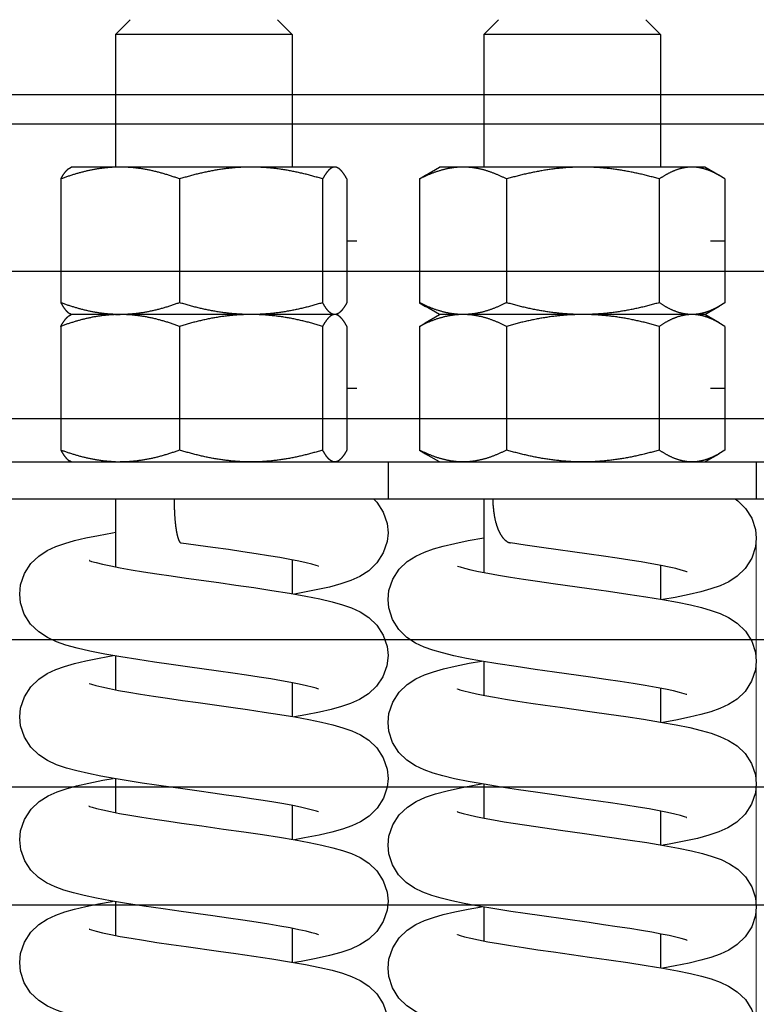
# Model space of a CAD drawing. Header units: millimetres. Extents: x 132157 to 155303, y 33763 to 45643.
# Tile 75 of 256: x 140717 to 140750, y 40579 to 40624. Entities that reach past the tile are written whole.
import ezdxf

# ---------------------------------------------------------------- set-up
doc = ezdxf.new("R2010")
doc.units = ezdxf.units.MM
doc.header["$LTSCALE"] = 20
doc.header["$PDMODE"] = 35
doc.header["$PDSIZE"] = 10
doc.linetypes.add('ČERCHOVANÁ2', pattern=[12.7, 6.35, -3.175, 0, -3.175])
doc.linetypes.add('ČÁRKOVANÁ2', pattern=[9.525, 6.35, -3.175])
for name, color, linetype in [('KOTY', 7, 'Continuous'), ('PŘEJEZD', 7, 'ČÁRKOVANÁ2'), ('ROŠT', 96, 'Continuous')]:
    doc.layers.add(name, color=color, linetype=linetype)
doc.layers.add('OSY', color=1, linetype='ČERCHOVANÁ2', lineweight=9)
doc.styles.get("Standard").update_dxf_attribs({"font": 'arial.ttf'})
doc.dimstyles.get("Standard").update_dxf_attribs({"dimscale": 20, "dimtxt": 3, "dimasz": 3, "dimexe": 1, "dimexo": 0, "dimgap": 1.5, "dimtad": 1, "dimdsep": 46, "dimtxsty": 'Standard', "dimcen": 0, "dimdle": 1, "dimclrd": 256, "dimclre": 256, "dimclrt": 256, "dimaunit": 1, "dimadec": 0, "dimazin": 0, "dimtfac": 0.6, "dimtmove": 0, "dimatfit": 3, "dimfxl": 0, "dimtolj": 1, "dimarcsym": 0})

# ---------------------------------------------------------------- blocks, each defined once
blk = doc.blocks.new('*D529')
at = {"layer": 'Defpoints', "color": 0, "ltscale": 0.5}
for p in [(139486.503, 40683.925), (140853.17, 40683.925), (140853.17, 40069.259)]:
    blk.add_point(p, dxfattribs=at)
at = {"layer": 'KOTY', "lineweight": -2, "ltscale": 0.5}
for p, q in [((140853.17, 40683.925), (139466.503, 40683.925)), ((139486.503, 40129.259), (139486.503, 40623.925)), ((140853.17, 40069.259), (139466.503, 40069.259))]:
    blk.add_line(p, q, dxfattribs=at)
at = {"layer": 'KOTY', "ltscale": 0.5}
for points in [[(139476.503, 40623.925), (139496.503, 40623.925), (139486.503, 40683.925)], [(139476.503, 40129.259), (139496.503, 40129.259), (139486.503, 40069.259)]]:
    blk.add_solid(points, dxfattribs=at)
at = {"layer": 'KOTY', "ltscale": 0.5, "insert": (139418.543, 40376.592), "char_height": 60, "attachment_point": 5, "rotation": 90}
blk.add_mtext('\\A1;TYČ 922', dxfattribs=at)

msp = doc.modelspace()

# ---------------------------------------------------------------- linework, layer by layer
at = {"color": 4, "linetype": 'Continuous'}
for p, q in [((140323.9347, 40620.5924), (141157.268, 40620.5924)), ((140323.9347, 40619.259), (141157.268, 40619.259))]:
    msp.add_line(p, q, dxfattribs=at)
at = {"layer": 'OSY', "ltscale": 0.5}
msp.add_line((140749.8365, 34309.2588), (140749.8365, 40699.2588), dxfattribs=at)
at = {"layer": 'PŘEJEZD', "ltscale": 0.5}
for p, q in [((140721.5032, 40623.9702), (140720.8366, 40623.3035)), ((140728.1697, 40623.9702), (140728.8364, 40623.3035)), ((140738.1699, 40623.9702), (140737.5032, 40623.3035)), ((140744.8364, 40623.9702), (140745.503, 40623.3035)), ((140720.8365, 40623.3036), (140720.8365, 40617.3036)), ((140728.8365, 40623.3036), (140720.8365, 40623.3036)), ((140728.8365, 40623.3036), (140728.8365, 40617.3036)), ((140737.5031, 40623.3036), (140737.5031, 40617.3036)), ((140745.5031, 40623.3036), (140737.5031, 40623.3036)), ((140745.5031, 40623.3036), (140745.5031, 40617.3036)), ((140718.7501, 40617.2537), (140718.8365, 40617.3036)), ((140730.8364, 40617.3036), (140718.8365, 40617.3036)), ((140730.9229, 40617.2537), (140730.8365, 40617.3036)), ((140734.8583, 40616.9313), (140735.5031, 40617.3036)), ((140747.5031, 40617.3036), (140735.5032, 40617.3036)), ((140748.148, 40616.9313), (140747.5031, 40617.3036)), ((140734.5977, 40616.7677), (140734.8627, 40616.9338)), ((140748.4085, 40616.7677), (140748.1436, 40616.9338)), ((140718.3631, 40616.7677), (140718.3631, 40611.1728)), ((140723.7378, 40616.7677), (140723.7378, 40611.1728)), ((140730.2112, 40616.7677), (140730.2112, 40611.1728)), ((140731.3099, 40616.7677), (140731.3099, 40611.1728)), ((140734.5977, 40616.7677), (140734.5977, 40611.1728)), ((140738.5368, 40616.7677), (140738.5368, 40611.1728)), ((140745.4422, 40616.7677), (140745.4422, 40611.1728)), ((140748.4085, 40616.7677), (140748.4085, 40611.1728)), ((140731.3099, 40613.9703), (140731.7639, 40613.9703)), ((140747.7642, 40613.9703), (140748.4313, 40613.9703)), ((140734.5977, 40611.1728), (140734.8627, 40611.0067)), ((140735.5031, 40610.6369), (140734.8583, 40611.0092)), ((140747.5031, 40610.6369), (140748.148, 40611.0092)), ((140748.4085, 40611.1728), (140748.1436, 40611.0067)), ((140718.8365, 40610.6369), (140718.7501, 40610.6868)), ((140718.7501, 40610.587), (140718.8365, 40610.6369)), ((140730.8364, 40610.6369), (140718.8365, 40610.6369)), ((140730.8365, 40610.6369), (140730.9229, 40610.6868)), ((140730.9229, 40610.587), (140730.8365, 40610.6369)), ((140734.8583, 40610.2646), (140735.5031, 40610.6369)), ((140747.5031, 40610.6369), (140735.5032, 40610.6369)), ((140748.148, 40610.2646), (140747.5031, 40610.6369)), ((140718.3631, 40610.101), (140718.3631, 40604.5062)), ((140723.7378, 40610.101), (140723.7378, 40604.5062)), ((140730.2112, 40610.101), (140730.2112, 40604.5062)), ((140731.3099, 40610.101), (140731.3099, 40604.5062)), ((140734.5977, 40610.101), (140734.8627, 40610.2672)), ((140734.5977, 40610.101), (140734.5977, 40604.5062)), ((140738.5368, 40610.101), (140738.5368, 40604.5062)), ((140745.4422, 40610.101), (140745.4422, 40604.5062)), ((140748.4085, 40610.101), (140748.1436, 40610.2672)), ((140748.4085, 40610.101), (140748.4085, 40604.5062)), ((140731.3099, 40607.3036), (140731.7639, 40607.3036)), ((140747.7642, 40607.3036), (140748.4313, 40607.3036)), ((140734.5977, 40604.5062), (140734.8627, 40604.34)), ((140735.5031, 40603.9703), (140734.8583, 40604.3426)), ((140747.5031, 40603.9703), (140748.148, 40604.3426)), ((140748.4085, 40604.5062), (140748.1436, 40604.34)), ((140699.8365, 40603.9703), (140799.8365, 40603.9703)), ((140718.8365, 40603.9703), (140718.7501, 40604.0202)), ((140730.8365, 40603.9703), (140730.9229, 40604.0202)), ((140733.1698, 40603.9703), (140733.1698, 40602.3036)), ((140749.8365, 40603.9703), (140749.8365, 40602.3036)), ((140699.8365, 40602.3036), (140799.8365, 40602.3036)), ((140720.8365, 40602.3036), (140720.8365, 40599.2239)), ((140737.5031, 40602.3036), (140737.5031, 40598.9735)), ((140742.2707, 40599.802), (140740.1215, 40600.1033)), ((140728.8365, 40599.5413), (140728.8365, 40598.0108)), ((140745.5031, 40599.2915), (140745.5031, 40597.7607)), ((140720.8365, 40595.1993), (140720.8365, 40593.6684)), ((140737.5031, 40594.9481), (140737.5031, 40593.4176)), ((140728.8365, 40593.9863), (140728.8365, 40592.4557)), ((140745.5031, 40593.7353), (140745.5031, 40592.206)), ((140720.8365, 40589.6428), (140720.8365, 40588.1131)), ((140737.5031, 40589.3922), (140737.5031, 40587.862)), ((140728.8365, 40588.4312), (140728.8365, 40586.9003)), ((140745.5031, 40588.1805), (140745.5031, 40586.6498)), ((140720.8365, 40584.0883), (140720.8365, 40582.5579)), ((140737.5031, 40583.838), (140737.5031, 40582.3075)), ((140742.2738, 40583.1356), (140740.1256, 40583.4367)), ((140728.8365, 40582.8753), (140728.8365, 40581.3448)), ((140745.5031, 40582.6255), (140745.5031, 40581.0947))]:
    msp.add_line(p, q, dxfattribs=at)
for points in [[(140732.5163, 40602.3036), (140732.659, 40602.1492), (140732.9526, 40601.6968), (140733.1284, 40601.1793), (140733.1698, 40600.7711)], [(140748.8823, 40602.3036), (140749.0007, 40602.2146), (140749.3516, 40601.8673), (140749.6307, 40601.4226), (140749.7973, 40600.9179), (140749.8365, 40600.5207)], [(140716.5031, 40597.9934), (140716.5459, 40598.4081), (140716.7223, 40598.9233), (140717.0124, 40599.3697), (140717.3703, 40599.712), (140717.7513, 40599.9582), (140718.1377, 40600.1386), (140718.543, 40600.2832), (140718.9896, 40600.411), (140719.4957, 40600.5319), (140720.0663, 40600.6497), (140720.6958, 40600.7651), (140720.8365, 40600.7886)], [(140733.1698, 40600.7715), (140733.1297, 40600.3698), (140732.9567, 40599.8543), (140732.6663, 40599.4021), (140732.2984, 40599.0497), (140731.898, 40598.794), (140731.4861, 40598.6068), (140731.0399, 40598.4538), (140730.5245, 40598.3138), (140729.9238, 40598.1788), (140729.246, 40598.0476), (140728.9331, 40597.9937)], [(140730.0116, 40599.2614), (140730.0283, 40599.253), (140730.0202, 40599.2557), (140729.9171, 40599.2907), (140729.7289, 40599.3447), (140729.4646, 40599.4102), (140729.1314, 40599.4832), (140728.7347, 40599.5614), (140728.2791, 40599.6436), (140727.7691, 40599.7291), (140727.2096, 40599.8174), (140726.6035, 40599.9085), (140725.9494, 40600.0034), (140725.2461, 40600.1028), (140723.8063, 40600.3041)], [(140733.1698, 40597.743), (140733.2109, 40598.1495), (140733.3856, 40598.6658), (140733.6779, 40599.118), (140734.0419, 40599.4655), (140734.4298, 40599.7142), (140734.8205, 40599.8947), (140735.2259, 40600.0379), (140735.6727, 40600.1649), (140736.1889, 40600.2874), (140736.7962, 40600.4114), (140737.4999, 40600.5385), (140737.5031, 40600.539)], [(140740.1215, 40600.1033), (140739.3692, 40600.2113), (140738.7204, 40600.3077)], [(140749.8365, 40600.5211), (140749.7979, 40600.127), (140749.6271, 40599.6116), (140749.3382, 40599.158), (140748.9754, 40598.8073), (140748.5864, 40598.5553), (140748.1939, 40598.3727), (140747.7856, 40598.2278), (140747.3302, 40598.0984), (140746.796, 40597.9721), (140746.1616, 40597.8434), (140745.6045, 40597.7438)], [(140719.6566, 40599.506), (140719.6467, 40599.5109), (140719.6516, 40599.5097), (140719.7601, 40599.4729), (140719.9645, 40599.4149), (140720.255, 40599.344), (140720.6223, 40599.2652), (140721.0571, 40599.1814), (140721.553, 40599.094), (140722.105, 40599.0035), (140722.7078, 40598.9103), (140723.3558, 40598.8145), (140724.0429, 40598.7162)], [(140746.7022, 40598.9992), (140746.694, 40599.0025), (140746.6068, 40599.033), (140746.4372, 40599.083), (140746.1951, 40599.1448), (140745.8892, 40599.2136), (140745.5247, 40599.2875), (140745.1049, 40599.3653), (140744.6324, 40599.4464), (140744.1097, 40599.5307), (140743.5395, 40599.6181), (140742.9252, 40599.7085), (140742.2707, 40599.802)], [(140736.3197, 40599.2573), (140736.3106, 40599.2618), (140736.322, 40599.2579), (140736.4326, 40599.2207), (140736.6319, 40599.1642), (140736.9118, 40599.0958), (140737.266, 40599.0195), (140737.6886, 40598.9375), (140738.1733, 40598.8515), (140738.713, 40598.7625), (140739.3006, 40598.6711), (140739.9406, 40598.576), (140740.6449, 40598.4749)], [(140724.0429, 40598.7162), (140725.5083, 40598.511), (140726.2859, 40598.4016), (140727.0974, 40598.2847), (140727.9205, 40598.1606), (140728.7146, 40598.0325), (140729.4448, 40597.9029), (140730.0882, 40597.7737), (140730.6367, 40597.6454), (140731.1041, 40597.5137), (140731.519, 40597.3675), (140731.9141, 40597.1846), (140732.3041, 40596.9332), (140732.6667, 40596.5846), (140732.956, 40596.1344), (140733.1289, 40595.6213), (140733.1698, 40595.2157)], [(140740.6449, 40598.4749), (140742.2734, 40598.2469), (140743.1499, 40598.1231), (140744.0181, 40597.9967), (140744.8434, 40597.87), (140745.5973, 40597.7451), (140746.2679, 40597.6226), (140746.8543, 40597.5016), (140747.36, 40597.3803), (140747.7994, 40597.2543), (140748.1968, 40597.1126), (140748.5837, 40596.9326), (140748.9764, 40596.6784), (140749.3442, 40596.3211), (140749.6331, 40595.8621), (140749.7997, 40595.35), (140749.8365, 40594.9653)], [(140725.4932, 40594.5127), (140724.0935, 40594.7085), (140723.3589, 40594.8119), (140722.6076, 40594.9202), (140721.8467, 40595.0344), (140721.0867, 40595.1557), (140720.3534, 40595.2834), (140719.683, 40595.4149), (140719.0973, 40595.5488), (140718.5984, 40595.6867), (140718.1643, 40595.838), (140717.7594, 40596.0247), (140717.3639, 40596.2802), (140717, 40596.6324), (140716.7128, 40597.0837), (140716.5423, 40597.5967), (140716.5031, 40597.9939)], [(140742.3274, 40594.2387), (140740.7019, 40594.4663), (140739.8295, 40594.5895), (140738.9667, 40594.7153), (140738.1467, 40594.8414), (140737.3967, 40594.9658), (140736.7291, 40595.0879), (140736.1445, 40595.2089), (140735.6398, 40595.3302), (140735.2011, 40595.4564), (140734.8042, 40595.5983), (140734.4178, 40595.7787), (140734.026, 40596.0334), (140733.6593, 40596.3911), (140733.3712, 40596.8508), (140733.2054, 40597.3648), (140733.1698, 40597.7434)], [(140716.5031, 40592.4381), (140716.5434, 40592.8407), (140716.7153, 40593.3535), (140717.0035, 40593.8038), (140717.3635, 40594.1514), (140717.7481, 40594.4012), (140718.1357, 40594.5825), (140718.537, 40594.726), (140718.979, 40594.8529), (140719.4928, 40594.976), (140720.1042, 40595.1017), (140720.738, 40595.2164)], [(140733.1698, 40595.2162), (140733.1166, 40594.7534), (140732.9324, 40594.25), (140732.6467, 40593.8235), (140732.2806, 40593.4808), (140731.8779, 40593.2281), (140731.4763, 40593.0476), (140731.0634, 40592.9056), (140730.6053, 40592.7786), (140730.0743, 40592.6552), (140729.452, 40592.5304), (140728.9372, 40592.4389)], [(140733.1698, 40592.1877), (140733.2103, 40592.5915), (140733.383, 40593.1051), (140733.6725, 40593.5561), (140734.0348, 40593.9046), (140734.4229, 40594.1552), (140734.8146, 40594.337), (140735.2222, 40594.4814), (140735.6768, 40594.6106), (140736.2093, 40594.7365), (140736.8408, 40594.8646), (140737.4016, 40594.965)], [(140749.8365, 40594.9658), (140749.7972, 40594.5684), (140749.624, 40594.0499), (140749.3318, 40593.595), (140748.9669, 40593.2453), (140748.5777, 40592.9953), (140748.1857, 40592.8141), (140747.7791, 40592.6704), (140747.3306, 40592.5432), (140746.8118, 40592.4202), (140746.2009, 40592.2956), (140745.6034, 40592.1879)], [(140730.017, 40593.7033), (140730.0264, 40593.6986), (140730.0223, 40593.6996), (140729.9212, 40593.7341), (140729.7348, 40593.7878), (140729.477, 40593.852), (140729.1569, 40593.9225), (140728.7799, 40593.9975), (140728.3497, 40594.076), (140727.869, 40594.1575), (140727.3401, 40594.2419), (140726.7655, 40594.3292), (140726.1482, 40594.4195), (140725.4932, 40594.5127)], [(140746.6877, 40593.4509), (140746.6965, 40593.4466), (140746.6826, 40593.4516), (140746.5688, 40593.4896), (140746.3664, 40593.5466), (140746.0834, 40593.6155), (140745.7259, 40593.6923), (140745.2996, 40593.7746), (140744.8108, 40593.8611), (140744.2668, 40593.9506), (140743.6748, 40594.0424), (140743.0322, 40594.1376), (140742.3274, 40594.2387)], [(140719.6537, 40593.9521), (140719.6448, 40593.9564), (140719.6529, 40593.9538), (140719.7586, 40593.9181), (140719.9522, 40593.8628), (140720.2238, 40593.7958), (140720.5668, 40593.7212), (140720.9762, 40593.6411), (140721.4476, 40593.5567), (140721.9768, 40593.4687), (140722.5593, 40593.3775), (140723.1902, 40593.2833), (140723.8638, 40593.1862), (140724.5731, 40593.0863), (140726.0631, 40592.8778)], [(140736.3216, 40593.7011), (140736.3125, 40593.7056), (140736.3176, 40593.7042), (140736.4169, 40593.6703), (140736.6, 40593.6174), (140736.8564, 40593.5533), (140737.1771, 40593.4825), (140737.5579, 40593.4067), (140737.9962, 40593.3268), (140738.4902, 40593.2432), (140739.0386, 40593.1559), (140739.6378, 40593.0652), (140740.2816, 40592.9714), (140740.9627, 40592.8747)], [(140726.0631, 40592.8778), (140726.8181, 40592.77), (140727.561, 40592.6603), (140728.2782, 40592.5488), (140728.9573, 40592.4356), (140729.5887, 40592.3201), (140730.1628, 40592.2021), (140730.6727, 40592.0808), (140731.1226, 40591.9525), (140731.53, 40591.8078), (140731.918, 40591.6272), (140732.3002, 40591.3809), (140732.6591, 40591.0384), (140732.9499, 40590.5917), (140733.1269, 40590.076), (140733.1698, 40589.6604)], [(140740.9627, 40592.8747), (140742.4054, 40592.673), (140743.1619, 40592.5661), (140743.9393, 40592.4531), (140744.731, 40592.3324), (140745.5058, 40592.2056), (140746.2142, 40592.0777), (140746.8243, 40591.9529), (140747.3405, 40591.8301), (140747.7861, 40591.7031), (140748.1903, 40591.5599), (140748.5803, 40591.3792), (140748.9677, 40591.1299), (140749.3309, 40590.7819), (140749.6221, 40590.3299), (140749.7958, 40589.8147), (140749.8365, 40589.41)], [(140730.0184, 40588.1473), (140730.0269, 40588.143), (140730.0231, 40588.1439), (140729.9292, 40588.1762), (140729.7568, 40588.2265), (140729.5154, 40588.2876), (140729.2127, 40588.3554), (140728.8562, 40588.4276), (140728.4519, 40588.5026), (140728.0037, 40588.5798), (140727.5158, 40588.659), (140726.9922, 40588.7399), (140726.4368, 40588.8223), (140725.8541, 40588.9063), (140725.2485, 40588.9918), (140724.6251, 40589.079), (140723.989, 40589.1678), (140723.3445, 40589.2587), (140722.696, 40589.352), (140722.0489, 40589.4482), (140721.4091, 40589.5478), (140720.7835, 40589.6516), (140720.1823, 40589.76), (140719.6177, 40589.8735), (140719.0966, 40589.9936), (140718.6176, 40590.1255), (140718.1756, 40590.2782), (140717.761, 40590.4685), (140717.3634, 40590.7252), (140717.0023, 40591.0744), (140716.717, 40591.5196), (140716.5445, 40592.0306), (140716.5031, 40592.4385)], [(140742.0217, 40588.7265), (140740.5904, 40588.9265), (140739.8418, 40589.0324), (140739.0721, 40589.1443), (140738.2866, 40589.264), (140737.5142, 40589.3902), (140736.8014, 40589.5187), (140736.1808, 40589.6455), (140735.6571, 40589.7703), (140735.208, 40589.8988), (140734.8031, 40590.0434), (140734.4128, 40590.2261), (140734.0258, 40590.4782), (140733.665, 40590.8288), (140733.3778, 40591.2815), (140733.2081, 40591.7956), (140733.1698, 40592.1881)], [(140716.5031, 40586.8827), (140716.5432, 40587.2845), (140716.7184, 40587.8045), (140717.0167, 40588.2641), (140717.392, 40588.6179), (140717.7923, 40588.8694), (140718.1931, 40589.05), (140718.6119, 40589.194), (140719.0817, 40589.3239), (140719.6278, 40589.45), (140720.2648, 40589.5768), (140720.7367, 40589.66)], [(140733.1698, 40589.6609), (140733.1315, 40589.2685), (140732.9639, 40588.7586), (140732.6804, 40588.3087), (140732.3209, 40587.9565), (140731.9298, 40587.7005), (140731.5307, 40587.5138), (140731.1065, 40587.3637), (140730.6215, 40587.2274), (140730.0505, 40587.0948), (140729.3927, 40586.964), (140728.9366, 40586.8836)], [(140733.1698, 40586.6323), (140733.2133, 40587.0507), (140733.3895, 40587.5633), (140733.68, 40588.0098), (140734.0477, 40588.3592), (140734.4511, 40588.6149), (140734.87, 40588.8035), (140735.3249, 40588.9577), (140735.845, 40589.0974), (140736.4518, 40589.2325), (140737.1508, 40589.3665), (140737.4049, 40589.4099)], [(140749.8365, 40589.4105), (140749.7967, 40589.0103), (140749.6239, 40588.4943), (140749.3321, 40588.04), (140748.9605, 40587.6851), (140748.5548, 40587.4277), (140748.1367, 40587.2395), (140747.6857, 40587.0864), (140747.1725, 40586.9481), (140746.5759, 40586.8147), (140745.8858, 40586.6817), (140745.6026, 40586.6332)], [(140746.6831, 40587.8978), (140746.6926, 40587.8931), (140746.6897, 40587.8935), (140746.5905, 40587.9275), (140746.4054, 40587.981), (140746.1462, 40588.0456), (140745.8209, 40588.1174), (140745.4341, 40588.1942), (140744.9895, 40588.275), (140744.4899, 40588.3592), (140743.9384, 40588.4468), (140743.3393, 40588.5372), (140742.6983, 40588.6305), (140742.0217, 40588.7265)], [(140719.6547, 40588.3962), (140719.6397, 40588.4035), (140719.6622, 40588.395), (140719.7812, 40588.3558), (140719.9859, 40588.2986), (140720.2649, 40588.2311), (140720.6117, 40588.1567), (140721.0226, 40588.0771), (140721.4949, 40587.9932), (140722.0266, 40587.9053), (140722.6146, 40587.8137), (140723.2551, 40587.7185), (140723.825, 40587.6364)], [(140736.3027, 40588.1548), (140736.3119, 40588.1511), (140736.4005, 40588.1202), (140736.5749, 40588.0689), (140736.8249, 40588.0054), (140737.1426, 40587.9344), (140737.5203, 40587.8585), (140737.9508, 40587.7794), (140738.4265, 40587.6983), (140738.8343, 40587.6325)], [(140723.825, 40587.6364), (140724.751, 40587.5061), (140725.7303, 40587.3693), (140726.6431, 40587.24), (140727.4857, 40587.1163), (140728.2592, 40586.9965), (140728.967, 40586.8786), (140729.6061, 40586.7614), (140730.1731, 40586.6445), (140730.6716, 40586.5257), (140731.1131, 40586.4002), (140731.5178, 40586.2573), (140731.9078, 40586.0774), (140732.2951, 40585.8295), (140732.6594, 40585.4827), (140732.9528, 40585.0304), (140733.1284, 40584.5131), (140733.1698, 40584.1051)], [(140738.8344, 40587.6325), (140739.8521, 40587.4783), (140740.973, 40587.318), (140742.0593, 40587.1661), (140743.0833, 40587.022), (140744.0282, 40586.8845), (140744.8856, 40586.7526), (140745.65, 40586.6253), (140746.32, 40586.5019), (140746.9008, 40586.3805), (140747.4028, 40586.2584), (140747.8409, 40586.1303), (140748.239, 40585.9847), (140748.6227, 40585.8006), (140749.0012, 40585.5482), (140749.3519, 40585.2009), (140749.6308, 40584.7563), (140749.7973, 40584.2517), (140749.8365, 40583.8547)], [(140723.8111, 40583.6374), (140722.9971, 40583.753), (140722.1258, 40583.8812), (140721.3295, 40584.0053), (140720.6137, 40584.1259), (140719.979, 40584.244), (140719.4211, 40584.3613), (140718.9331, 40584.4804), (140718.5007, 40584.6069), (140718.1024, 40584.7524), (140717.7198, 40584.9357), (140717.3472, 40585.1826), (140717.0078, 40585.5124), (140716.7342, 40585.9294), (140716.5545, 40586.4286), (140716.5031, 40586.8832)], [(140738.725, 40583.641), (140738.0052, 40583.7534), (140737.2659, 40583.878), (140736.6197, 40583.9987), (140736.0587, 40584.1175), (140735.573, 40584.2372), (140735.1458, 40584.3636), (140734.7534, 40584.5085), (140734.3729, 40584.6928), (140733.9966, 40584.946), (140733.6473, 40585.2953), (140733.3703, 40585.7422), (140733.2066, 40586.2477), (140733.1698, 40586.6328)], [(140716.5031, 40581.3274), (140716.5459, 40581.7421), (140716.7223, 40582.2571), (140717.0123, 40582.7036), (140717.3701, 40583.0459), (140717.7511, 40583.2921), (140718.1375, 40583.4726), (140718.5427, 40583.6171), (140718.9893, 40583.7449), (140719.4953, 40583.8659), (140720.066, 40583.9836), (140720.6954, 40584.099), (140720.7343, 40584.1056)], [(140733.1698, 40584.1055), (140733.1297, 40583.7039), (140732.9568, 40583.1884), (140732.6664, 40582.7362), (140732.2986, 40582.3838), (140731.8983, 40582.1282), (140731.4864, 40581.9409), (140731.0405, 40581.788), (140730.5253, 40581.648), (140729.9248, 40581.513), (140729.2471, 40581.3818), (140728.9331, 40581.3277)], [(140733.1698, 40581.077), (140733.2109, 40581.4835), (140733.3856, 40581.9998), (140733.6779, 40582.452), (140734.0419, 40582.7995), (140734.4298, 40583.0482), (140734.8205, 40583.2287), (140735.2259, 40583.372), (140735.6728, 40583.4989), (140736.1891, 40583.6214), (140736.7966, 40583.7455), (140737.4029, 40583.8549)], [(140749.8365, 40583.8551), (140749.7978, 40583.4609), (140749.627, 40582.9453), (140749.3379, 40582.4917), (140748.975, 40582.1409), (140748.5859, 40581.889), (140748.1933, 40581.7064), (140747.7849, 40581.5616), (140747.3294, 40581.4322), (140746.7951, 40581.3059), (140746.1604, 40581.1772), (140745.6046, 40581.0778)], [(140730.0115, 40582.5954), (140730.0283, 40582.5871), (140730.0203, 40582.5896), (140729.9174, 40582.6246), (140729.7293, 40582.6786), (140729.4651, 40582.7441), (140729.1322, 40582.817), (140728.7357, 40582.8952), (140728.2804, 40582.9774), (140727.7708, 40583.0629), (140727.2117, 40583.1511), (140726.606, 40583.2421), (140725.9525, 40583.3369), (140725.2498, 40583.4363), (140723.8111, 40583.6374)], [(140740.1256, 40583.4367), (140739.3736, 40583.5446), (140738.7249, 40583.641)], [(140746.7022, 40582.3332), (140746.6941, 40582.3365), (140746.6071, 40582.3669), (140746.4377, 40582.4169), (140746.1959, 40582.4786), (140745.8903, 40582.5474), (140745.526, 40582.6212), (140745.1064, 40582.699), (140744.6342, 40582.7801), (140744.1118, 40582.8644), (140743.5419, 40582.9517), (140742.928, 40583.0421), (140742.2738, 40583.1356)], [(140719.6565, 40582.84), (140719.6467, 40582.8449), (140719.6516, 40582.8437), (140719.7601, 40582.8069), (140719.9643, 40582.7489), (140720.2548, 40582.678), (140720.6219, 40582.5993), (140721.0565, 40582.5155), (140721.5524, 40582.4281), (140722.1043, 40582.3376), (140722.707, 40582.2444), (140723.3549, 40582.1487), (140724.042, 40582.0503)], [(140736.3198, 40582.5913), (140736.3107, 40582.5958), (140736.322, 40582.5919), (140736.4328, 40582.5546), (140736.6323, 40582.4981), (140736.9125, 40582.4297), (140737.2671, 40582.3532), (140737.6903, 40582.2712), (140738.1758, 40582.185), (140738.7162, 40582.0959), (140739.3049, 40582.0044), (140739.946, 40581.9092), (140740.6517, 40581.808)], [(140724.042, 40582.0503), (140725.5073, 40581.8452), (140726.2846, 40581.7358), (140727.0959, 40581.6189), (140727.919, 40581.4948), (140728.7131, 40581.3667), (140729.4436, 40581.2371), (140730.0873, 40581.1079), (140730.6361, 40580.9795), (140731.1037, 40580.8478), (140731.5188, 40580.7016), (140731.914, 40580.5187), (140732.304, 40580.2673), (140732.6667, 40579.9187), (140732.956, 40579.4685), (140733.1289, 40578.9553), (140733.1698, 40578.5497)], [(140740.6517, 40581.808), (140742.2826, 40581.5796), (140743.1586, 40581.4559), (140744.0255, 40581.3296), (140744.8491, 40581.2031), (140745.6014, 40581.0784), (140746.2709, 40580.9561), (140746.8565, 40580.8351), (140747.3617, 40580.7139), (140747.8008, 40580.5878), (140748.1979, 40580.4462), (140748.5846, 40580.2662), (140748.977, 40580.012), (140749.3444, 40579.6548), (140749.6332, 40579.196), (140749.7997, 40578.6841), (140749.8365, 40578.2993)], [(140725.4927, 40577.8468), (140724.0927, 40578.0426), (140723.3582, 40578.1461), (140722.6067, 40578.2544), (140721.8458, 40578.3686), (140721.0857, 40578.4898), (140720.3524, 40578.6176), (140719.6822, 40578.7491), (140719.0967, 40578.8829), (140718.598, 40579.0208), (140718.1641, 40579.172), (140717.7593, 40579.3587), (140717.3638, 40579.6142), (140717, 40579.9664), (140716.7128, 40580.4177), (140716.5423, 40580.9308), (140716.5031, 40581.3279)], [(140742.3339, 40577.5718), (140740.7108, 40577.799), (140739.8381, 40577.9223), (140738.974, 40578.0482), (140738.1524, 40578.1745), (140737.401, 40578.299), (140736.7322, 40578.4213), (140736.1468, 40578.5424), (140735.6415, 40578.6637), (140735.2024, 40578.7899), (140734.8053, 40578.9318), (140734.4186, 40579.1123), (140734.0265, 40579.3669), (140733.6596, 40579.7248), (140733.3713, 40580.1847), (140733.2054, 40580.6989), (140733.1698, 40581.0774)]]:
    msp.add_lwpolyline(points, dxfattribs=at)
for centre, start, end in [((140721.0507, 40611.0424), 90.00205, 91.95818), ((140721.0507, 40616.8981), 268.04182, 269.99795), ((140721.0507, 40604.3757), 90.00205, 91.95818)]:
    msp.add_arc(centre, 6.2612, start, end, dxfattribs=at)
for points, knots in [([(140720.8367, 40617.2999), (140720.627, 40617.2928), (140720.2071, 40617.2572), (140719.5834, 40617.1445), (140718.9673, 40616.9801), (140718.5636, 40616.8423), (140718.3631, 40616.7677)], [0, 0, 0, 0, 0.2477445, 0.4966767, 0.7473598, 1, 1, 1, 1]), ([(140718.3631, 40616.7677), (140718.3939, 40616.8238), (140718.4549, 40616.9283), (140718.5522, 40617.0686), (140718.6504, 40617.1804), (140718.7228, 40617.2379), (140718.7591, 40617.2589)], [0, 0, 0, 0, 0.3012054, 0.5695118, 0.8022471, 1, 1, 1, 1]), ([(140723.7378, 40616.7677), (140723.5203, 40616.8486), (140723.0822, 40616.997), (140722.4125, 40617.1691), (140721.7342, 40617.2785), (140721.2779, 40617.3036), (140721.0505, 40617.3036)], [0, 0, 0, 0, 0.252772, 0.5034254, 0.752253, 1, 1, 1, 1]), ([(140726.9745, 40617.3036), (140726.7007, 40617.3036), (140726.1525, 40617.2786), (140725.3364, 40617.1695), (140724.5301, 40616.9977), (140724.0007, 40616.8489), (140723.7378, 40616.7677)], [0, 0, 0, 0, 0.2494911, 0.4992237, 0.749371, 1, 1, 1, 1]), ([(140730.2112, 40616.7677), (140729.9484, 40616.8489), (140729.419, 40616.9977), (140728.6127, 40617.1695), (140727.7966, 40617.2786), (140727.2484, 40617.3036), (140726.9745, 40617.3036)], [0, 0, 0, 0, 0.250629, 0.5007763, 0.750509, 1, 1, 1, 1]), ([(140730.7605, 40617.3036), (140730.7371, 40617.3036), (140730.6885, 40617.2969), (140730.6176, 40617.2678), (140730.5479, 40617.221), (140730.4791, 40617.1578), (140730.4108, 40617.0795), (140730.3166, 40616.9509), (140730.2529, 40616.8435), (140730.2112, 40616.7677)], [0, 0, 0, 0, 0.0880417, 0.181784, 0.2855455, 0.4018547, 0.5317266, 0.6751763, 1, 1, 1, 1]), ([(140730.9138, 40617.2589), (140730.8897, 40617.2729), (140730.8403, 40617.2953), (140730.7864, 40617.3036), (140730.7605, 40617.3036)], [0, 0, 0, 0, 0.518617, 1, 1, 1, 1]), ([(140731.3099, 40616.7677), (140731.2791, 40616.8238), (140731.218, 40616.9283), (140731.1208, 40617.0686), (140731.0225, 40617.1804), (140730.9502, 40617.2379), (140730.9138, 40617.2589)], [0, 0, 0, 0, 0.3012054, 0.5695118, 0.8022471, 1, 1, 1, 1]), ([(140736.5672, 40617.3036), (140736.4003, 40617.3036), (140736.0637, 40617.2782), (140735.5653, 40617.168), (140735.0742, 40616.9954), (140734.7559, 40616.848), (140734.5977, 40616.7677)], [0, 0, 0, 0, 0.2431488, 0.4896251, 0.741644, 1, 1, 1, 1]), ([(140738.5368, 40616.7677), (140738.3786, 40616.848), (140738.0603, 40616.9954), (140737.5692, 40617.168), (140737.0707, 40617.2782), (140736.7342, 40617.3036), (140736.5672, 40617.3036)], [0, 0, 0, 0, 0.258356, 0.5103749, 0.7568512, 1, 1, 1, 1]), ([(140741.9895, 40617.3036), (140741.6974, 40617.3036), (140741.113, 40617.2786), (140740.2427, 40617.1696), (140739.3827, 40616.9979), (140738.8174, 40616.849), (140738.5368, 40616.7677)], [0, 0, 0, 0, 0.2499686, 0.4999503, 0.7499602, 1, 1, 1, 1]), ([(140745.4422, 40616.7677), (140745.1616, 40616.849), (140744.5963, 40616.9979), (140743.7363, 40617.1696), (140742.866, 40617.2786), (140742.2815, 40617.3036), (140741.9895, 40617.3036)], [0, 0, 0, 0, 0.2500398, 0.5000497, 0.7500314, 1, 1, 1, 1]), ([(140746.9254, 40617.3036), (140746.7994, 40617.3036), (140746.5432, 40617.2777), (140746.1665, 40617.1664), (140745.7968, 40616.9931), (140745.56, 40616.8471), (140745.4422, 40616.7677)], [0, 0, 0, 0, 0.2362441, 0.4792858, 0.7334344, 1, 1, 1, 1]), ([(140748.1436, 40616.9338), (140748.0459, 40616.9902), (140747.8495, 40617.0929), (140747.5449, 40617.2118), (140747.2364, 40617.2865), (140747.0282, 40617.3036), (140746.9254, 40617.3036)], [0, 0, 0, 0, 0.2628568, 0.5156801, 0.760224, 1, 1, 1, 1]), ([(140718.3631, 40611.1728), (140718.3939, 40611.1167), (140718.4549, 40611.0122), (140718.5522, 40610.8719), (140718.6504, 40610.7601), (140718.7228, 40610.7026), (140718.7591, 40610.6816)], [0, 0, 0, 0, 0.3012054, 0.5695118, 0.8022471, 1, 1, 1, 1]), ([(140720.8367, 40610.6406), (140720.627, 40610.6477), (140720.2071, 40610.6833), (140719.5834, 40610.796), (140718.9673, 40610.9604), (140718.5636, 40611.0982), (140718.3631, 40611.1728)], [0, 0, 0, 0, 0.2477445, 0.4966767, 0.7473598, 1, 1, 1, 1]), ([(140723.7378, 40611.1728), (140723.5203, 40611.0919), (140723.0822, 40610.9435), (140722.4125, 40610.7715), (140721.7342, 40610.6621), (140721.2779, 40610.6369), (140721.0505, 40610.6369)], [0, 0, 0, 0, 0.252772, 0.5034254, 0.752253, 1, 1, 1, 1]), ([(140726.9745, 40610.6369), (140726.7007, 40610.6369), (140726.1525, 40610.662), (140725.3364, 40610.7711), (140724.5301, 40610.9428), (140724.0007, 40611.0916), (140723.7378, 40611.1728)], [0, 0, 0, 0, 0.2494911, 0.4992237, 0.749371, 1, 1, 1, 1]), ([(140730.2112, 40611.1728), (140729.9484, 40611.0916), (140729.419, 40610.9428), (140728.6127, 40610.7711), (140727.7966, 40610.662), (140727.2484, 40610.6369), (140726.9745, 40610.6369)], [0, 0, 0, 0, 0.250629, 0.5007763, 0.750509, 1, 1, 1, 1]), ([(140730.7605, 40610.6369), (140730.7371, 40610.6369), (140730.6885, 40610.6437), (140730.6176, 40610.6728), (140730.5479, 40610.7196), (140730.4791, 40610.7827), (140730.4108, 40610.8611), (140730.3166, 40610.9896), (140730.2529, 40611.097), (140730.2112, 40611.1728)], [0, 0, 0, 0, 0.0880417, 0.181784, 0.2855455, 0.4018547, 0.5317266, 0.6751763, 1, 1, 1, 1]), ([(140731.3099, 40611.1728), (140731.2791, 40611.1167), (140731.218, 40611.0122), (140731.1208, 40610.8719), (140731.0225, 40610.7601), (140730.9502, 40610.7026), (140730.9138, 40610.6816)], [0, 0, 0, 0, 0.3012054, 0.5695118, 0.8022471, 1, 1, 1, 1]), ([(140736.5672, 40610.6369), (140736.4003, 40610.6369), (140736.0637, 40610.6624), (140735.5653, 40610.7725), (140735.0742, 40610.9451), (140734.7559, 40611.0925), (140734.5977, 40611.1728)], [0, 0, 0, 0, 0.2431488, 0.4896251, 0.741644, 1, 1, 1, 1]), ([(140738.5368, 40611.1728), (140738.3786, 40611.0925), (140738.0603, 40610.9451), (140737.5692, 40610.7725), (140737.0707, 40610.6624), (140736.7342, 40610.6369), (140736.5672, 40610.6369)], [0, 0, 0, 0, 0.258356, 0.5103749, 0.7568512, 1, 1, 1, 1]), ([(140741.9895, 40610.6369), (140741.6974, 40610.6369), (140741.113, 40610.6619), (140740.2427, 40610.771), (140739.3827, 40610.9427), (140738.8174, 40611.0916), (140738.5368, 40611.1728)], [0, 0, 0, 0, 0.2499686, 0.4999503, 0.7499602, 1, 1, 1, 1]), ([(140745.4422, 40611.1728), (140745.1616, 40611.0916), (140744.5963, 40610.9427), (140743.7363, 40610.771), (140742.866, 40610.6619), (140742.2815, 40610.6369), (140741.9895, 40610.6369)], [0, 0, 0, 0, 0.2500398, 0.5000497, 0.7500314, 1, 1, 1, 1]), ([(140746.9254, 40610.6369), (140746.7994, 40610.6369), (140746.5432, 40610.6628), (140746.1665, 40610.7742), (140745.7968, 40610.9475), (140745.56, 40611.0934), (140745.4422, 40611.1728)], [0, 0, 0, 0, 0.2362441, 0.4792858, 0.7334344, 1, 1, 1, 1]), ([(140748.1436, 40611.0067), (140748.0459, 40610.9503), (140747.8495, 40610.8476), (140747.5449, 40610.7287), (140747.2364, 40610.654), (140747.0282, 40610.6369), (140746.9254, 40610.6369)], [0, 0, 0, 0, 0.2628568, 0.5156801, 0.760224, 1, 1, 1, 1]), ([(140720.8367, 40610.6333), (140720.627, 40610.6261), (140720.2071, 40610.5905), (140719.5834, 40610.4779), (140718.9673, 40610.3134), (140718.5636, 40610.1757), (140718.3631, 40610.101)], [0, 0, 0, 0, 0.2477445, 0.4966767, 0.7473598, 1, 1, 1, 1]), ([(140718.3631, 40610.101), (140718.3939, 40610.1571), (140718.4549, 40610.2617), (140718.5522, 40610.402), (140718.6504, 40610.5137), (140718.7228, 40610.5712), (140718.7591, 40610.5923)], [0, 0, 0, 0, 0.3012054, 0.5695118, 0.8022471, 1, 1, 1, 1]), ([(140723.7378, 40610.101), (140723.5203, 40610.182), (140723.0822, 40610.3304), (140722.4125, 40610.5024), (140721.7342, 40610.6118), (140721.2779, 40610.6369), (140721.0505, 40610.6369)], [0, 0, 0, 0, 0.252772, 0.5034254, 0.752253, 1, 1, 1, 1]), ([(140726.9745, 40610.6369), (140726.7007, 40610.6369), (140726.1525, 40610.6119), (140725.3364, 40610.5028), (140724.5301, 40610.331), (140724.0007, 40610.1822), (140723.7378, 40610.101)], [0, 0, 0, 0, 0.2494911, 0.4992237, 0.749371, 1, 1, 1, 1]), ([(140730.2112, 40610.101), (140729.9484, 40610.1822), (140729.419, 40610.331), (140728.6127, 40610.5028), (140727.7966, 40610.6119), (140727.2484, 40610.6369), (140726.9745, 40610.6369)], [0, 0, 0, 0, 0.250629, 0.5007763, 0.750509, 1, 1, 1, 1]), ([(140730.7605, 40610.6369), (140730.7371, 40610.6369), (140730.6885, 40610.6302), (140730.6176, 40610.6011), (140730.5479, 40610.5543), (140730.4791, 40610.4911), (140730.4108, 40610.4128), (140730.3166, 40610.2843), (140730.2529, 40610.1768), (140730.2112, 40610.101)], [0, 0, 0, 0, 0.0880417, 0.181784, 0.2855455, 0.4018547, 0.5317266, 0.6751763, 1, 1, 1, 1]), ([(140730.8334, 40610.6471), (140730.8274, 40610.6454), (140730.8035, 40610.6396), (140730.7789, 40610.6369), (140730.7605, 40610.6369)], [0, 0, 0, 0, 0.2543097, 1, 1, 1, 1]), ([(140730.8334, 40610.6268), (140730.8274, 40610.6285), (140730.8035, 40610.6343), (140730.7789, 40610.6369), (140730.7605, 40610.6369)], [0, 0, 0, 0, 0.2543097, 1, 1, 1, 1]), ([(140730.8687, 40610.6593), (140730.8658, 40610.6581), (140730.8542, 40610.6535), (140730.8424, 40610.6496), (140730.8334, 40610.6471)], [0, 0, 0, 0, 0.2539009, 1, 1, 1, 1]), ([(140730.8687, 40610.6146), (140730.8658, 40610.6158), (140730.8542, 40610.6204), (140730.8424, 40610.6243), (140730.8334, 40610.6268)], [0, 0, 0, 0, 0.2539009, 1, 1, 1, 1]), ([(140730.9138, 40610.6816), (140730.9101, 40610.6794), (140730.8955, 40610.6713), (140730.8803, 40610.664), (140730.8687, 40610.6593)], [0, 0, 0, 0, 0.2562414, 1, 1, 1, 1]), ([(140730.9138, 40610.5923), (140730.9101, 40610.5944), (140730.8955, 40610.6026), (140730.8803, 40610.6099), (140730.8687, 40610.6146)], [0, 0, 0, 0, 0.2562414, 1, 1, 1, 1]), ([(140731.3099, 40610.101), (140731.2791, 40610.1571), (140731.218, 40610.2617), (140731.1208, 40610.402), (140731.0225, 40610.5137), (140730.9502, 40610.5712), (140730.9138, 40610.5923)], [0, 0, 0, 0, 0.3012054, 0.5695118, 0.8022471, 1, 1, 1, 1]), ([(140736.5672, 40610.6369), (140736.4003, 40610.6369), (140736.0637, 40610.6115), (140735.5653, 40610.5013), (140735.0742, 40610.3287), (140734.7559, 40610.1813), (140734.5977, 40610.101)], [0, 0, 0, 0, 0.2431488, 0.4896251, 0.741644, 1, 1, 1, 1]), ([(140738.5368, 40610.101), (140738.3786, 40610.1813), (140738.0603, 40610.3287), (140737.5692, 40610.5013), (140737.0707, 40610.6115), (140736.7342, 40610.6369), (140736.5672, 40610.6369)], [0, 0, 0, 0, 0.258356, 0.5103749, 0.7568512, 1, 1, 1, 1]), ([(140741.9895, 40610.6369), (140741.6974, 40610.6369), (140741.113, 40610.6119), (140740.2427, 40610.5029), (140739.3827, 40610.3312), (140738.8174, 40610.1823), (140738.5368, 40610.101)], [0, 0, 0, 0, 0.2499686, 0.4999503, 0.7499602, 1, 1, 1, 1]), ([(140745.4422, 40610.101), (140745.1616, 40610.1823), (140744.5963, 40610.3312), (140743.7363, 40610.5029), (140742.866, 40610.6119), (140742.2815, 40610.6369), (140741.9895, 40610.6369)], [0, 0, 0, 0, 0.2500398, 0.5000497, 0.7500314, 1, 1, 1, 1]), ([(140746.9254, 40610.6369), (140746.7994, 40610.6369), (140746.5432, 40610.611), (140746.1665, 40610.4997), (140745.7968, 40610.3264), (140745.56, 40610.1805), (140745.4422, 40610.101)], [0, 0, 0, 0, 0.2362441, 0.4792858, 0.7334344, 1, 1, 1, 1]), ([(140748.1436, 40610.2672), (140748.0459, 40610.3236), (140747.8495, 40610.4263), (140747.5449, 40610.5452), (140747.2364, 40610.6198), (140747.0282, 40610.6369), (140746.9254, 40610.6369)], [0, 0, 0, 0, 0.2628568, 0.5156801, 0.760224, 1, 1, 1, 1]), ([(140718.3631, 40604.5062), (140718.3939, 40604.4501), (140718.4549, 40604.3455), (140718.5522, 40604.2052), (140718.6504, 40604.0935), (140718.7228, 40604.036), (140718.7591, 40604.0149)], [0, 0, 0, 0, 0.3012054, 0.5695118, 0.8022471, 1, 1, 1, 1]), ([(140720.8367, 40603.9739), (140720.627, 40603.9811), (140720.2071, 40604.0167), (140719.5834, 40604.1293), (140718.9673, 40604.2938), (140718.5636, 40604.4315), (140718.3631, 40604.5062)], [0, 0, 0, 0, 0.2477445, 0.4966767, 0.7473598, 1, 1, 1, 1]), ([(140723.7378, 40604.5062), (140723.5203, 40604.4252), (140723.0822, 40604.2768), (140722.4125, 40604.1048), (140721.7342, 40603.9954), (140721.2779, 40603.9703), (140721.0505, 40603.9703)], [0, 0, 0, 0, 0.252772, 0.5034254, 0.752253, 1, 1, 1, 1]), ([(140726.9745, 40603.9703), (140726.7007, 40603.9703), (140726.1525, 40603.9953), (140725.3364, 40604.1044), (140724.5301, 40604.2762), (140724.0007, 40604.425), (140723.7378, 40604.5062)], [0, 0, 0, 0, 0.2494911, 0.4992237, 0.749371, 1, 1, 1, 1]), ([(140730.2112, 40604.5062), (140729.9484, 40604.425), (140729.419, 40604.2762), (140728.6127, 40604.1044), (140727.7966, 40603.9953), (140727.2484, 40603.9703), (140726.9745, 40603.9703)], [0, 0, 0, 0, 0.250629, 0.5007763, 0.750509, 1, 1, 1, 1]), ([(140730.7605, 40603.9703), (140730.7371, 40603.9703), (140730.6885, 40603.977), (140730.6176, 40604.0061), (140730.5479, 40604.0529), (140730.4791, 40604.116), (140730.4108, 40604.1944), (140730.3166, 40604.3229), (140730.2529, 40604.4304), (140730.2112, 40604.5062)], [0, 0, 0, 0, 0.0880417, 0.181784, 0.2855455, 0.4018547, 0.5317266, 0.6751763, 1, 1, 1, 1]), ([(140731.3099, 40604.5062), (140731.2791, 40604.4501), (140731.218, 40604.3455), (140731.1208, 40604.2052), (140731.0225, 40604.0935), (140730.9502, 40604.036), (140730.9138, 40604.0149)], [0, 0, 0, 0, 0.3012054, 0.5695118, 0.8022471, 1, 1, 1, 1]), ([(140736.5672, 40603.9703), (140736.4003, 40603.9703), (140736.0637, 40603.9957), (140735.5653, 40604.1059), (140735.0742, 40604.2785), (140734.7559, 40604.4259), (140734.5977, 40604.5062)], [0, 0, 0, 0, 0.2431488, 0.4896251, 0.741644, 1, 1, 1, 1]), ([(140738.5368, 40604.5062), (140738.3786, 40604.4259), (140738.0603, 40604.2785), (140737.5692, 40604.1059), (140737.0707, 40603.9957), (140736.7342, 40603.9703), (140736.5672, 40603.9703)], [0, 0, 0, 0, 0.258356, 0.5103749, 0.7568512, 1, 1, 1, 1]), ([(140741.9895, 40603.9703), (140741.6974, 40603.9703), (140741.113, 40603.9953), (140740.2427, 40604.1043), (140739.3827, 40604.276), (140738.8174, 40604.4249), (140738.5368, 40604.5062)], [0, 0, 0, 0, 0.2499686, 0.4999503, 0.7499602, 1, 1, 1, 1]), ([(140745.4422, 40604.5062), (140745.1616, 40604.4249), (140744.5963, 40604.276), (140743.7363, 40604.1043), (140742.866, 40603.9953), (140742.2815, 40603.9703), (140741.9895, 40603.9703)], [0, 0, 0, 0, 0.2500398, 0.5000497, 0.7500314, 1, 1, 1, 1]), ([(140746.9254, 40603.9703), (140746.7994, 40603.9703), (140746.5432, 40603.9962), (140746.1665, 40604.1075), (140745.7968, 40604.2808), (140745.56, 40604.4267), (140745.4422, 40604.5062)], [0, 0, 0, 0, 0.2362441, 0.4792858, 0.7334344, 1, 1, 1, 1]), ([(140748.1436, 40604.34), (140748.0459, 40604.2836), (140747.8495, 40604.1809), (140747.5449, 40604.062), (140747.2364, 40603.9873), (140747.0282, 40603.9703), (140746.9254, 40603.9703)], [0, 0, 0, 0, 0.2628568, 0.5156801, 0.760224, 1, 1, 1, 1]), ([(140730.9138, 40604.0149), (140730.8897, 40604.001), (140730.8403, 40603.9785), (140730.7864, 40603.9703), (140730.7605, 40603.9703)], [0, 0, 0, 0, 0.518617, 1, 1, 1, 1]), ([(140723.4902, 40602.3036), (140723.4902, 40602.0519), (140723.5014, 40601.6855), (140723.5398, 40601.2194), (140723.5772, 40600.9215), (140723.6171, 40600.7044), (140723.6546, 40600.5601), (140723.6821, 40600.475), (140723.7111, 40600.4057), (140723.7445, 40600.3456), (140723.7808, 40600.308), (140723.8063, 40600.3045)], [0, 0, 0, 0, 0.3663631, 0.5330416, 0.6806907, 0.8032922, 0.8540203, 0.8975044, 0.9336486, 0.9624177, 1, 1, 1, 1]), ([(140737.9125, 40602.3036), (140737.9125, 40602.0575), (140737.9416, 40601.6959), (140738.0392, 40601.2405), (140738.1356, 40600.9437), (140738.2545, 40600.6939), (140738.3933, 40600.4996), (140738.5461, 40600.3639), (140738.6641, 40600.3163), (140738.7204, 40600.308)], [0, 0, 0, 0, 0.3240245, 0.474733, 0.6125731, 0.7339691, 0.8376366, 0.9250221, 1, 1, 1, 1])]:
    msp.add_open_spline(points, degree=3, knots=knots, dxfattribs=at)
at = {"layer": 'ROŠT'}
for p, q in [((140538.5031, 40612.5921), (140828.5031, 40612.5921)), ((140828.5031, 40605.9255), (140538.5031, 40605.9255)), ((140828.5031, 40595.9255), (140538.5031, 40595.9255)), ((140828.5031, 40589.2588), (140538.5031, 40589.2588)), ((140853.1698, 40583.9255), (140648.7365, 40583.9255))]:
    msp.add_line(p, q, dxfattribs=at)

# ---------------------------------------------------------------- dimensions: what is measured, and where the dimension line sits
at = {"layer": 'KOTY', "ltscale": 0.5}
dim = msp.add_linear_dim(base=(139486.5031, 40683.9255), p1=(140853.1698, 40069.2588), p2=(140853.1698, 40683.9255), angle=90, text='TYČ <>', dimstyle='Standard', override={"dimlfac": 1.5}, dxfattribs=at)
dim.commit()
dim.dimension.update_dxf_attribs({"geometry": '*D529', "text_midpoint": (139418.5427, 40376.5921)})

doc.saveas('drawing.dxf')
